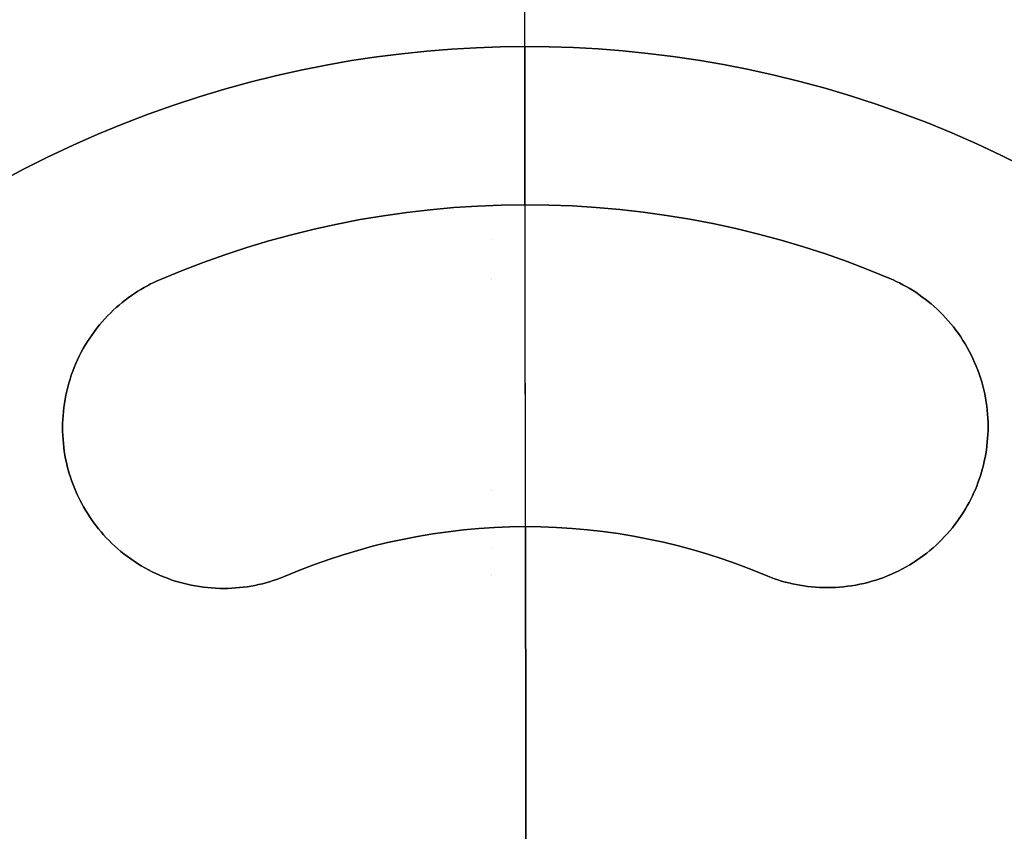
# Model space of a CAD drawing. Header units: millimetres. Extents: x -2852 to 102, y -106 to 97.
# Tile 253 of 256: x -22 to 24, y 11 to 48. Entities that reach past the tile are written whole.
import ezdxf

# ---------------------------------------------------------------- set-up
doc = ezdxf.new("R2010")
doc.units = ezdxf.units.MM
doc.header["$MEASUREMENT"] = 0
doc.layers.add('IGES level 0', color=252, linetype='Continuous')
doc.layers.add('Predefinito', color=5, linetype='Continuous')

msp = doc.modelspace()

# ---------------------------------------------------------------- linework, layer by layer
at = {"color": 255, "linetype": 'Continuous', "lineweight": 15}
for points in [[(24.512, 41.671), (23.383, 42.234), (22.246, 42.767), (21.101, 43.269), (19.949, 43.74), (18.792, 44.18), (17.631, 44.588), (16.466, 44.967), (15.3, 45.314), (14.133, 45.631), (12.967, 45.918), (11.801, 46.175), (10.639, 46.403), (9.48, 46.602), (8.325, 46.772), (7.176, 46.914), (6.032, 47.029), (4.897, 47.117), (3.769, 47.179), (2.649, 47.214), (1.539, 47.225), (0.43, 47.211), (-0.689, 47.172), (-1.817, 47.108), (-2.953, 47.017), (-4.096, 46.899), (-5.245, 46.753), (-6.399, 46.58), (-7.558, 46.378), (-8.72, 46.147), (-9.884, 45.887), (-11.05, 45.597), (-12.216, 45.276), (-13.381, 44.926), (-14.544, 44.544), (-15.705, 44.132), (-16.86, 43.689), (-18.011, 43.216), (-19.155, 42.711), (-20.291, 42.175), (-21.418, 41.608), (-22.534, 41.011)], [(18.258, 36.6), (17.289, 36.995), (16.306, 37.369), (15.31, 37.72), (14.302, 38.047), (13.281, 38.351), (12.25, 38.629), (11.209, 38.883), (10.159, 39.111), (9.101, 39.313), (8.036, 39.489), (6.964, 39.638), (5.887, 39.761), (4.806, 39.855), (3.722, 39.923), (2.636, 39.963), (1.549, 39.975), (0.462, 39.96), (-0.624, 39.917), (-1.707, 39.847), (-2.788, 39.749), (-3.864, 39.624), (-4.935, 39.472), (-6, 39.293), (-7.058, 39.088), (-8.107, 38.857), (-9.148, 38.6), (-10.178, 38.319), (-11.197, 38.012), (-12.205, 37.682), (-13.2, 37.329), (-14.182, 36.952), (-15.15, 36.554)], [(-15.15, 36.554), (-15.3, 36.488), (-15.449, 36.418), (-15.599, 36.345), (-15.748, 36.267), (-15.896, 36.185), (-16.044, 36.099), (-16.19, 36.009), (-16.336, 35.915), (-16.48, 35.816), (-16.624, 35.714), (-16.765, 35.607), (-16.905, 35.497), (-17.043, 35.382), (-17.179, 35.263), (-17.313, 35.14), (-17.444, 35.013), (-17.573, 34.883), (-17.699, 34.748), (-17.823, 34.61), (-17.943, 34.468), (-18.06, 34.323), (-18.174, 34.174), (-18.284, 34.022), (-18.391, 33.866), (-18.494, 33.708), (-18.593, 33.546), (-18.689, 33.382), (-18.78, 33.214), (-18.866, 33.045), (-18.949, 32.873), (-19.027, 32.699), (-19.101, 32.523), (-19.17, 32.345), (-19.234, 32.165), (-19.293, 31.984), (-19.348, 31.801), (-19.398, 31.618), (-19.444, 31.433), (-19.484, 31.248), (-19.52, 31.062), (-19.55, 30.876), (-19.576, 30.69), (-19.597, 30.504), (-19.613, 30.317), (-19.625, 30.132), (-19.632, 29.947), (-19.634, 29.762), (-19.631, 29.579), (-19.624, 29.396), (-19.613, 29.215), (-19.597, 29.035), (-19.577, 28.857), (-19.553, 28.68), (-19.525, 28.505), (-19.492, 28.332), (-19.456, 28.161), (-19.417, 27.992), (-19.373, 27.826), (-19.326, 27.661), (-19.276, 27.5), (-19.222, 27.34), (-19.166, 27.184), (-19.106, 27.03), (-19.044, 26.878), (-18.978, 26.728), (-18.908, 26.579), (-18.834, 26.429), (-18.756, 26.28), (-18.674, 26.132), (-18.589, 25.984), (-18.498, 25.838), (-18.404, 25.692), (-18.306, 25.548), (-18.203, 25.404), (-18.097, 25.263), (-17.986, 25.123), (-17.871, 24.985), (-17.753, 24.849), (-17.63, 24.715), (-17.503, 24.584), (-17.372, 24.455), (-17.238, 24.329), (-17.1, 24.205), (-16.958, 24.085), (-16.812, 23.968), (-16.663, 23.854), (-16.511, 23.744), (-16.356, 23.637), (-16.197, 23.534), (-16.035, 23.435), (-15.871, 23.339), (-15.704, 23.248), (-15.534, 23.162), (-15.362, 23.079), (-15.188, 23.001), (-15.012, 22.927), (-14.834, 22.858), (-14.654, 22.794), (-14.473, 22.735), (-14.291, 22.68), (-14.107, 22.63), (-13.923, 22.584), (-13.738, 22.544), (-13.552, 22.508), (-13.366, 22.478), (-13.179, 22.452), (-12.993, 22.431), (-12.807, 22.415), (-12.621, 22.403), (-12.436, 22.396), (-12.252, 22.394), (-12.068, 22.397), (-11.886, 22.404), (-11.705, 22.415), (-11.525, 22.431), (-11.346, 22.451), (-11.17, 22.475), (-10.995, 22.503), (-10.822, 22.536), (-10.651, 22.572), (-10.482, 22.611), (-10.315, 22.655), (-10.151, 22.702), (-9.989, 22.752), (-9.83, 22.806), (-9.673, 22.862), (-9.519, 22.922), (-9.368, 22.984)], [(12.513, 23.014), (12.665, 22.952), (12.819, 22.893), (12.976, 22.837), (13.135, 22.784), (13.297, 22.734), (13.461, 22.687), (13.628, 22.644), (13.797, 22.605), (13.968, 22.569), (14.141, 22.538), (14.316, 22.51), (14.493, 22.486), (14.671, 22.467), (14.851, 22.451), (15.033, 22.44), (15.215, 22.434), (15.399, 22.432), (15.583, 22.435), (15.768, 22.442), (15.954, 22.454), (16.14, 22.471), (16.326, 22.492), (16.512, 22.519), (16.698, 22.55), (16.884, 22.586), (17.069, 22.627), (17.253, 22.672), (17.437, 22.723), (17.619, 22.778), (17.8, 22.839), (17.98, 22.903), (18.157, 22.973), (18.333, 23.047), (18.507, 23.125), (18.679, 23.208), (18.848, 23.296), (19.015, 23.387), (19.179, 23.483), (19.341, 23.582), (19.499, 23.686), (19.654, 23.793), (19.806, 23.904), (19.955, 24.018), (20.1, 24.136), (20.242, 24.256), (20.379, 24.38), (20.514, 24.507), (20.644, 24.636), (20.77, 24.768), (20.893, 24.902), (21.011, 25.038), (21.126, 25.176), (21.236, 25.317), (21.342, 25.458), (21.444, 25.602), (21.542, 25.747), (21.636, 25.893), (21.725, 26.039), (21.811, 26.187), (21.893, 26.336), (21.97, 26.485), (22.043, 26.635), (22.113, 26.785), (22.178, 26.935), (22.24, 27.086), (22.299, 27.24), (22.356, 27.397), (22.409, 27.557), (22.459, 27.719), (22.505, 27.883), (22.548, 28.05), (22.587, 28.219), (22.623, 28.39), (22.655, 28.563), (22.683, 28.738), (22.706, 28.915), (22.726, 29.093), (22.741, 29.273), (22.752, 29.454), (22.758, 29.637), (22.76, 29.82), (22.758, 30.005), (22.75, 30.19), (22.738, 30.375), (22.722, 30.561), (22.7, 30.748), (22.674, 30.934), (22.643, 31.12), (22.607, 31.306), (22.566, 31.491), (22.52, 31.675), (22.469, 31.858), (22.414, 32.041), (22.354, 32.222), (22.289, 32.401), (22.22, 32.579), (22.146, 32.755), (22.067, 32.929), (21.984, 33.101), (21.897, 33.27), (21.805, 33.437), (21.71, 33.601), (21.61, 33.762), (21.507, 33.921), (21.399, 34.076), (21.289, 34.228), (21.174, 34.376), (21.057, 34.522), (20.936, 34.663), (20.812, 34.801), (20.686, 34.935), (20.556, 35.065), (20.425, 35.192), (20.291, 35.314), (20.154, 35.433), (20.016, 35.547), (19.876, 35.657), (19.734, 35.764), (19.591, 35.866), (19.446, 35.964), (19.3, 36.057), (19.153, 36.147), (19.005, 36.233), (18.857, 36.314), (18.707, 36.391), (18.558, 36.465), (18.408, 36.534), (18.258, 36.6)], [(12.513, 23.014), (11.879, 23.274), (11.235, 23.518), (10.582, 23.748), (9.922, 23.962), (9.254, 24.161), (8.578, 24.344), (7.896, 24.51), (7.209, 24.659), (6.516, 24.792), (5.818, 24.907), (5.116, 25.005), (4.411, 25.085), (3.703, 25.147), (2.993, 25.191), (2.282, 25.217), (1.57, 25.225), (0.858, 25.215), (0.146, 25.187), (-0.563, 25.141), (-1.271, 25.077), (-1.976, 24.995), (-2.678, 24.895), (-3.375, 24.778), (-4.068, 24.644), (-4.755, 24.493), (-5.437, 24.325), (-6.112, 24.14), (-6.779, 23.94), (-7.439, 23.723), (-8.091, 23.492), (-8.734, 23.245), (-9.368, 22.984)]]:
    msp.add_lwpolyline(points, dxfattribs=at)
at = {"layer": 'IGES level 0'}
for points in [[(1.742, -100.775), (1.474, 95.225)], [(1.601, 2.225), (1.474, 95.225)], [(1.601, 2.225), (1.474, 95.225)]]:
    msp.add_lwpolyline(points, dxfattribs=at)
at = {"layer": 'Predefinito'}
for points in [[(-22.534, 41.011), (-21.418, 41.608), (-20.291, 42.175), (-19.155, 42.711), (-18.011, 43.216), (-16.86, 43.689), (-15.705, 44.132), (-14.544, 44.544), (-13.381, 44.926), (-12.216, 45.276), (-11.05, 45.597), (-9.884, 45.887), (-8.72, 46.147), (-7.558, 46.378), (-6.399, 46.58), (-5.245, 46.753), (-4.096, 46.899), (-2.953, 47.017), (-1.817, 47.108), (-0.689, 47.172), (0.43, 47.211), (1.539, 47.225), (2.649, 47.214), (3.769, 47.179), (4.897, 47.117), (6.032, 47.029), (7.176, 46.914), (8.325, 46.772), (9.48, 46.602), (10.639, 46.403), (11.801, 46.175), (12.967, 45.918), (14.133, 45.631), (15.3, 45.314), (16.466, 44.967), (17.631, 44.588), (18.792, 44.18), (19.949, 43.74), (21.101, 43.269), (22.246, 42.767), (23.383, 42.234), (24.512, 41.671)], [(24.512, 41.671), (23.383, 42.234), (22.246, 42.767), (21.101, 43.269), (19.949, 43.74), (18.792, 44.18), (17.631, 44.588), (16.466, 44.967), (15.3, 45.314), (14.133, 45.631), (12.967, 45.918), (11.801, 46.175), (10.639, 46.403), (9.48, 46.602), (8.325, 46.772), (7.176, 46.914), (6.032, 47.029), (4.897, 47.117), (3.769, 47.179), (2.649, 47.214), (1.539, 47.225), (0.43, 47.211), (-0.689, 47.172), (-1.817, 47.108), (-2.953, 47.017), (-4.096, 46.899), (-5.245, 46.753), (-6.399, 46.58), (-7.558, 46.378), (-8.72, 46.147), (-9.884, 45.887), (-11.05, 45.597), (-12.216, 45.276), (-13.381, 44.926), (-14.544, 44.544), (-15.705, 44.132), (-16.86, 43.689), (-18.011, 43.216), (-19.155, 42.711), (-20.291, 42.175), (-21.418, 41.608), (-22.534, 41.011)], [(-22.534, 41.011), (-21.418, 41.608), (-20.291, 42.175), (-19.155, 42.711), (-18.011, 43.216), (-16.86, 43.689), (-15.705, 44.132), (-14.544, 44.544), (-13.381, 44.926), (-12.216, 45.276), (-11.05, 45.597), (-9.884, 45.887), (-8.72, 46.147), (-7.558, 46.378), (-6.399, 46.58), (-5.245, 46.753), (-4.096, 46.899), (-2.953, 47.017), (-1.817, 47.108), (-0.689, 47.172), (0.43, 47.211), (1.539, 47.225), (2.649, 47.214), (3.769, 47.179), (4.897, 47.117), (6.032, 47.029), (7.176, 46.914), (8.325, 46.772), (9.48, 46.602), (10.639, 46.403), (11.801, 46.175), (12.967, 45.918), (14.133, 45.631), (15.3, 45.314), (16.466, 44.967), (17.631, 44.588), (18.792, 44.18), (19.949, 43.74), (21.101, 43.269), (22.246, 42.767), (23.383, 42.234), (24.512, 41.671)], [(24.512, 41.671), (23.383, 42.234), (22.246, 42.767), (21.101, 43.269), (19.949, 43.74), (18.792, 44.18), (17.631, 44.588), (16.466, 44.967), (15.3, 45.314), (14.133, 45.631), (12.967, 45.918), (11.801, 46.175), (10.639, 46.403), (9.48, 46.602), (8.325, 46.772), (7.176, 46.914), (6.032, 47.029), (4.897, 47.117), (3.769, 47.179), (2.649, 47.214), (1.539, 47.225), (0.43, 47.211), (-0.689, 47.172), (-1.817, 47.108), (-2.953, 47.017), (-4.096, 46.899), (-5.245, 46.753), (-6.399, 46.58), (-7.558, 46.378), (-8.72, 46.147), (-9.884, 45.887), (-11.05, 45.597), (-12.216, 45.276), (-13.381, 44.926), (-14.544, 44.544), (-15.705, 44.132), (-16.86, 43.689), (-18.011, 43.216), (-19.155, 42.711), (-20.291, 42.175), (-21.418, 41.608), (-22.534, 41.011)], [(24.512, 41.671), (23.383, 42.234), (22.246, 42.767), (21.101, 43.269), (19.949, 43.74), (18.792, 44.18), (17.631, 44.588), (16.466, 44.967), (15.3, 45.314), (14.133, 45.631), (12.967, 45.918), (11.801, 46.175), (10.639, 46.403), (9.48, 46.602), (8.325, 46.772), (7.176, 46.914), (6.032, 47.029), (4.897, 47.117), (3.769, 47.179), (2.649, 47.214), (1.539, 47.225), (0.43, 47.211), (-0.689, 47.172), (-1.817, 47.108), (-2.953, 47.017), (-4.096, 46.899), (-5.245, 46.753), (-6.399, 46.58), (-7.558, 46.378), (-8.72, 46.147), (-9.884, 45.887), (-11.05, 45.597), (-12.216, 45.276), (-13.381, 44.926), (-14.544, 44.544), (-15.705, 44.132), (-16.86, 43.689), (-18.011, 43.216), (-19.155, 42.711), (-20.291, 42.175), (-21.418, 41.608), (-22.534, 41.011)], [(1.539, 47.225), (1.549, 39.975)], [(1.549, 39.975), (1.539, 47.225)], [(-9.368, 22.984), (-8.734, 23.245), (-8.091, 23.492), (-7.439, 23.723), (-6.779, 23.94), (-6.112, 24.14), (-5.437, 24.325), (-4.755, 24.493), (-4.068, 24.644), (-3.375, 24.778), (-2.678, 24.895), (-1.976, 24.995), (-1.271, 25.077), (-0.563, 25.141), (0.146, 25.187), (0.858, 25.215), (1.57, 25.225), (2.282, 25.217), (2.993, 25.191), (3.703, 25.147), (4.411, 25.085), (5.116, 25.005), (5.818, 24.907), (6.516, 24.792), (7.209, 24.659), (7.896, 24.51), (8.578, 24.344), (9.254, 24.161), (9.922, 23.962), (10.582, 23.748), (11.235, 23.518), (11.879, 23.274), (12.665, 22.952), (12.819, 22.893), (12.976, 22.837), (13.135, 22.784), (13.297, 22.734), (13.461, 22.687), (13.628, 22.644), (13.797, 22.605), (13.968, 22.569), (14.141, 22.538), (14.316, 22.51), (14.493, 22.486), (14.671, 22.467), (14.851, 22.451), (15.033, 22.44), (15.215, 22.434), (15.399, 22.432), (15.583, 22.435), (15.768, 22.442), (15.954, 22.454), (16.14, 22.471), (16.326, 22.492), (16.512, 22.519), (16.698, 22.55), (16.884, 22.586), (17.069, 22.627), (17.253, 22.672), (17.437, 22.723), (17.619, 22.778), (17.8, 22.839), (17.98, 22.903), (18.157, 22.973), (18.333, 23.047), (18.507, 23.125), (18.679, 23.208), (18.848, 23.296), (19.015, 23.387), (19.179, 23.483), (19.341, 23.582), (19.499, 23.686), (19.654, 23.793), (19.806, 23.904), (19.955, 24.018), (20.1, 24.136), (20.242, 24.256), (20.379, 24.38), (20.514, 24.507), (20.644, 24.636), (20.77, 24.768), (20.893, 24.902), (21.011, 25.038), (21.126, 25.176), (21.236, 25.317), (21.342, 25.458), (21.444, 25.602), (21.542, 25.747), (21.636, 25.893), (21.725, 26.039), (21.811, 26.187), (21.893, 26.336), (21.97, 26.485), (22.043, 26.635), (22.113, 26.785), (22.178, 26.935), (22.24, 27.086), (22.299, 27.24), (22.356, 27.397), (22.409, 27.557), (22.459, 27.719), (22.505, 27.883), (22.548, 28.05), (22.587, 28.219), (22.623, 28.39), (22.655, 28.563), (22.683, 28.738), (22.706, 28.915), (22.726, 29.093), (22.741, 29.273), (22.752, 29.454), (22.758, 29.637), (22.76, 29.82), (22.758, 30.005), (22.75, 30.19), (22.738, 30.375), (22.722, 30.561), (22.7, 30.748), (22.674, 30.934), (22.643, 31.12), (22.607, 31.306), (22.566, 31.491), (22.52, 31.675), (22.469, 31.858), (22.414, 32.041), (22.354, 32.222), (22.289, 32.401), (22.22, 32.579), (22.146, 32.755), (22.067, 32.929), (21.984, 33.101), (21.897, 33.27), (21.805, 33.437), (21.71, 33.601), (21.61, 33.762), (21.507, 33.921), (21.399, 34.076), (21.289, 34.228), (21.174, 34.376), (21.057, 34.522), (20.936, 34.663), (20.812, 34.801), (20.686, 34.935), (20.556, 35.065), (20.425, 35.192), (20.291, 35.314), (20.154, 35.433), (20.016, 35.547), (19.876, 35.657), (19.734, 35.764), (19.591, 35.866), (19.446, 35.964), (19.3, 36.057), (19.153, 36.147), (19.005, 36.233), (18.857, 36.314), (18.707, 36.391), (18.558, 36.465), (18.408, 36.534), (18.258, 36.6), (17.289, 36.995), (16.306, 37.369), (15.31, 37.72), (14.302, 38.047), (13.281, 38.351), (12.25, 38.629), (11.209, 38.883), (10.159, 39.111), (9.101, 39.313), (8.036, 39.489), (6.964, 39.638), (5.887, 39.761), (4.806, 39.855), (3.722, 39.923), (2.636, 39.963), (1.549, 39.975), (0.462, 39.96), (-0.624, 39.917), (-1.707, 39.847), (-2.788, 39.749), (-3.864, 39.624), (-4.935, 39.472), (-6, 39.293), (-7.058, 39.088), (-8.107, 38.857), (-9.148, 38.6), (-10.178, 38.319), (-11.197, 38.012), (-12.205, 37.682), (-13.2, 37.329), (-14.182, 36.952), (-15.15, 36.554), (-15.3, 36.488), (-15.449, 36.418), (-15.599, 36.345), (-15.748, 36.267), (-15.896, 36.185), (-16.044, 36.099), (-16.19, 36.009), (-16.336, 35.915), (-16.48, 35.816), (-16.624, 35.714), (-16.765, 35.607), (-16.905, 35.497), (-17.043, 35.382), (-17.179, 35.263), (-17.313, 35.14), (-17.444, 35.013), (-17.573, 34.883), (-17.699, 34.748), (-17.823, 34.61), (-17.943, 34.468), (-18.06, 34.323), (-18.174, 34.174), (-18.284, 34.022), (-18.391, 33.866), (-18.494, 33.708), (-18.593, 33.546), (-18.689, 33.382), (-18.78, 33.214), (-18.866, 33.045), (-18.949, 32.873), (-19.027, 32.699), (-19.101, 32.523), (-19.17, 32.345), (-19.234, 32.165), (-19.293, 31.984), (-19.348, 31.801), (-19.398, 31.618), (-19.444, 31.433), (-19.484, 31.248), (-19.52, 31.062), (-19.55, 30.876), (-19.576, 30.69), (-19.597, 30.504), (-19.613, 30.317), (-19.625, 30.132), (-19.632, 29.947), (-19.634, 29.762), (-19.631, 29.579), (-19.624, 29.396), (-19.613, 29.215), (-19.597, 29.035), (-19.577, 28.857), (-19.553, 28.68), (-19.525, 28.505), (-19.492, 28.332), (-19.456, 28.161), (-19.417, 27.992), (-19.373, 27.826), (-19.326, 27.661), (-19.276, 27.5), (-19.222, 27.34), (-19.166, 27.184), (-19.106, 27.03), (-19.044, 26.878), (-18.978, 26.728), (-18.908, 26.579), (-18.834, 26.429), (-18.756, 26.28), (-18.674, 26.132), (-18.589, 25.984), (-18.498, 25.838), (-18.404, 25.692), (-18.306, 25.548), (-18.203, 25.404), (-18.097, 25.263), (-17.986, 25.123), (-17.871, 24.985), (-17.753, 24.849), (-17.63, 24.715), (-17.503, 24.584), (-17.372, 24.455), (-17.238, 24.329), (-17.1, 24.205), (-16.958, 24.085), (-16.812, 23.968), (-16.663, 23.854), (-16.511, 23.744), (-16.356, 23.637), (-16.197, 23.534), (-16.035, 23.435), (-15.871, 23.339), (-15.704, 23.248), (-15.534, 23.162), (-15.362, 23.079), (-15.188, 23.001), (-15.012, 22.927), (-14.834, 22.858), (-14.654, 22.794), (-14.473, 22.735), (-14.291, 22.68), (-14.107, 22.63), (-13.923, 22.584), (-13.738, 22.544), (-13.552, 22.508), (-13.366, 22.478), (-13.179, 22.452), (-12.993, 22.431), (-12.807, 22.415), (-12.621, 22.403), (-12.436, 22.396), (-12.252, 22.394), (-12.068, 22.397), (-11.886, 22.404), (-11.705, 22.415), (-11.525, 22.431), (-11.346, 22.451), (-11.17, 22.475), (-10.995, 22.503), (-10.822, 22.536), (-10.651, 22.572), (-10.482, 22.611), (-10.315, 22.655), (-10.151, 22.702), (-9.989, 22.752), (-9.83, 22.806), (-9.673, 22.862), (-9.519, 22.922), (-9.368, 22.984)], [(18.258, 36.6), (18.408, 36.534), (18.558, 36.465), (18.707, 36.391), (18.857, 36.314), (19.005, 36.233), (19.153, 36.147), (19.3, 36.057), (19.446, 35.964), (19.591, 35.866), (19.734, 35.764), (19.876, 35.657), (20.016, 35.547), (20.154, 35.433), (20.291, 35.314), (20.425, 35.192), (20.556, 35.065), (20.686, 34.935), (20.812, 34.801), (20.936, 34.663), (21.057, 34.522), (21.174, 34.376), (21.289, 34.228), (21.399, 34.076), (21.507, 33.921), (21.61, 33.762), (21.71, 33.601), (21.805, 33.437), (21.897, 33.27), (21.984, 33.101), (22.067, 32.929), (22.146, 32.755), (22.22, 32.579), (22.289, 32.401), (22.354, 32.222), (22.414, 32.041), (22.469, 31.858), (22.52, 31.675), (22.566, 31.491), (22.607, 31.306), (22.643, 31.12), (22.674, 30.934), (22.7, 30.748), (22.722, 30.561), (22.738, 30.375), (22.75, 30.19), (22.758, 30.005), (22.76, 29.82), (22.758, 29.637), (22.752, 29.454), (22.741, 29.273), (22.726, 29.093), (22.706, 28.915), (22.683, 28.738), (22.655, 28.563), (22.623, 28.39), (22.587, 28.219), (22.548, 28.05), (22.505, 27.883), (22.459, 27.719), (22.409, 27.557), (22.356, 27.397), (22.299, 27.24), (22.24, 27.086), (22.178, 26.935), (22.113, 26.785), (22.043, 26.635), (21.97, 26.485), (21.893, 26.336), (21.811, 26.187), (21.725, 26.039), (21.636, 25.893), (21.542, 25.747), (21.444, 25.602), (21.342, 25.458), (21.236, 25.317), (21.126, 25.176), (21.011, 25.038), (20.893, 24.902), (20.77, 24.768), (20.644, 24.636), (20.514, 24.507), (20.379, 24.38), (20.242, 24.256), (20.1, 24.136), (19.955, 24.018), (19.806, 23.904), (19.654, 23.793), (19.499, 23.686), (19.341, 23.582), (19.179, 23.483), (19.015, 23.387), (18.848, 23.296), (18.679, 23.208), (18.507, 23.125), (18.333, 23.047), (18.157, 22.973), (17.98, 22.903), (17.8, 22.839), (17.619, 22.778), (17.437, 22.723), (17.253, 22.672), (17.069, 22.627), (16.884, 22.586), (16.698, 22.55), (16.512, 22.519), (16.326, 22.492), (16.14, 22.471), (15.954, 22.454), (15.768, 22.442), (15.583, 22.435), (15.399, 22.432), (15.215, 22.434), (15.033, 22.44), (14.851, 22.451), (14.671, 22.467), (14.493, 22.486), (14.316, 22.51), (14.141, 22.538), (13.968, 22.569), (13.797, 22.605), (13.628, 22.644), (13.461, 22.687), (13.297, 22.734), (13.135, 22.784), (12.976, 22.837), (12.819, 22.893), (12.665, 22.952), (11.879, 23.274), (11.235, 23.518), (10.582, 23.748), (9.922, 23.962), (9.254, 24.161), (8.578, 24.344), (7.896, 24.51), (7.209, 24.659), (6.516, 24.792), (5.818, 24.907), (5.116, 25.005), (4.411, 25.085), (3.703, 25.147), (2.993, 25.191), (2.282, 25.217), (1.57, 25.225), (0.858, 25.215), (0.146, 25.187), (-0.563, 25.141), (-1.271, 25.077), (-1.976, 24.995), (-2.678, 24.895), (-3.375, 24.778), (-4.068, 24.644), (-4.755, 24.493), (-5.437, 24.325), (-6.112, 24.14), (-6.779, 23.94), (-7.439, 23.723), (-8.091, 23.492), (-8.734, 23.245), (-9.519, 22.922), (-9.673, 22.862), (-9.83, 22.806), (-9.989, 22.752), (-10.151, 22.702), (-10.315, 22.655), (-10.482, 22.611), (-10.651, 22.572), (-10.822, 22.536), (-10.995, 22.503), (-11.17, 22.475), (-11.346, 22.451), (-11.525, 22.431), (-11.705, 22.415), (-11.886, 22.404), (-12.068, 22.397), (-12.252, 22.394), (-12.436, 22.396), (-12.621, 22.403), (-12.807, 22.415), (-12.993, 22.431), (-13.179, 22.452), (-13.366, 22.478), (-13.552, 22.508), (-13.738, 22.544), (-13.923, 22.584), (-14.107, 22.63), (-14.291, 22.68), (-14.473, 22.735), (-14.654, 22.794), (-14.834, 22.858), (-15.012, 22.927), (-15.188, 23.001), (-15.362, 23.079), (-15.534, 23.162), (-15.704, 23.248), (-15.871, 23.339), (-16.035, 23.435), (-16.197, 23.534), (-16.356, 23.637), (-16.511, 23.744), (-16.663, 23.854), (-16.812, 23.968), (-16.958, 24.085), (-17.1, 24.205), (-17.238, 24.329), (-17.372, 24.455), (-17.503, 24.584), (-17.63, 24.715), (-17.753, 24.849), (-17.871, 24.985), (-17.986, 25.123), (-18.097, 25.263), (-18.203, 25.404), (-18.306, 25.548), (-18.404, 25.692), (-18.498, 25.838), (-18.589, 25.984), (-18.674, 26.132), (-18.756, 26.28), (-18.834, 26.429), (-18.908, 26.579), (-18.978, 26.728), (-19.044, 26.878), (-19.106, 27.03), (-19.166, 27.184), (-19.222, 27.34), (-19.276, 27.5), (-19.326, 27.661), (-19.373, 27.826), (-19.417, 27.992), (-19.456, 28.161), (-19.492, 28.332), (-19.525, 28.505), (-19.553, 28.68), (-19.577, 28.857), (-19.597, 29.035), (-19.613, 29.215), (-19.624, 29.396), (-19.631, 29.579), (-19.634, 29.762), (-19.632, 29.947), (-19.625, 30.132), (-19.613, 30.317), (-19.597, 30.504), (-19.576, 30.69), (-19.55, 30.876), (-19.52, 31.062), (-19.484, 31.248), (-19.444, 31.433), (-19.398, 31.618), (-19.348, 31.801), (-19.293, 31.984), (-19.234, 32.165), (-19.17, 32.345), (-19.101, 32.523), (-19.027, 32.699), (-18.949, 32.873), (-18.866, 33.045), (-18.78, 33.214), (-18.689, 33.382), (-18.593, 33.546), (-18.494, 33.708), (-18.391, 33.866), (-18.284, 34.022), (-18.174, 34.174), (-18.06, 34.323), (-17.943, 34.468), (-17.823, 34.61), (-17.699, 34.748), (-17.573, 34.883), (-17.444, 35.013), (-17.313, 35.14), (-17.179, 35.263), (-17.043, 35.382), (-16.905, 35.497), (-16.765, 35.607), (-16.624, 35.714), (-16.48, 35.816), (-16.336, 35.915), (-16.19, 36.009), (-16.044, 36.099), (-15.896, 36.185), (-15.748, 36.267), (-15.599, 36.345), (-15.449, 36.418), (-15.3, 36.488), (-15.15, 36.554), (-14.182, 36.952), (-13.2, 37.329), (-12.205, 37.682), (-11.197, 38.012), (-10.178, 38.319), (-9.148, 38.6), (-8.107, 38.857), (-7.058, 39.088), (-6, 39.293), (-4.935, 39.472), (-3.864, 39.624), (-2.788, 39.749), (-1.707, 39.847), (-0.624, 39.917), (0.462, 39.96), (1.549, 39.975), (2.636, 39.963), (3.722, 39.923), (4.806, 39.855), (5.887, 39.761), (6.964, 39.638), (8.036, 39.489), (9.101, 39.313), (10.159, 39.111), (11.209, 38.883), (12.25, 38.629), (13.281, 38.351), (14.302, 38.047), (15.31, 37.72), (16.306, 37.369), (17.289, 36.995), (18.258, 36.6)], [(18.258, 36.6), (17.289, 36.995), (16.306, 37.369), (15.31, 37.72), (14.302, 38.047), (13.281, 38.351), (12.25, 38.629), (11.209, 38.883), (10.159, 39.111), (9.101, 39.313), (8.036, 39.489), (6.964, 39.638), (5.887, 39.761), (4.806, 39.855), (3.722, 39.923), (2.636, 39.963), (1.549, 39.975), (0.462, 39.96), (-0.624, 39.917), (-1.707, 39.847), (-2.788, 39.749), (-3.864, 39.624), (-4.935, 39.472), (-6, 39.293), (-7.058, 39.088), (-8.107, 38.857), (-9.148, 38.6), (-10.178, 38.319), (-11.197, 38.012), (-12.205, 37.682), (-13.2, 37.329), (-14.182, 36.952), (-15.15, 36.554)], [(-15.15, 36.554), (-14.182, 36.952), (-13.2, 37.329), (-12.205, 37.682), (-11.197, 38.012), (-10.178, 38.319), (-9.148, 38.6), (-8.107, 38.857), (-7.058, 39.088), (-6, 39.293), (-4.935, 39.472), (-3.864, 39.624), (-2.788, 39.749), (-1.707, 39.847), (-0.624, 39.917), (0.462, 39.96), (1.549, 39.975), (2.636, 39.963), (3.722, 39.923), (4.806, 39.855), (5.887, 39.761), (6.964, 39.638), (8.036, 39.489), (9.101, 39.313), (10.159, 39.111), (11.209, 38.883), (12.25, 38.629), (13.281, 38.351), (14.302, 38.047), (15.31, 37.72), (16.306, 37.369), (17.289, 36.995), (18.258, 36.6)], [(18.258, 36.6), (17.289, 36.995), (16.306, 37.369), (15.31, 37.72), (14.302, 38.047), (13.281, 38.351), (12.25, 38.629), (11.209, 38.883), (10.159, 39.111), (9.101, 39.313), (8.036, 39.489), (6.964, 39.638), (5.887, 39.761), (4.806, 39.855), (3.722, 39.923), (2.636, 39.963), (1.549, 39.975), (0.462, 39.96), (-0.624, 39.917), (-1.707, 39.847), (-2.788, 39.749), (-3.864, 39.624), (-4.935, 39.472), (-6, 39.293), (-7.058, 39.088), (-8.107, 38.857), (-9.148, 38.6), (-10.178, 38.319), (-11.197, 38.012), (-12.205, 37.682), (-13.2, 37.329), (-14.182, 36.952), (-15.15, 36.554)], [(-15.15, 36.554), (-15.3, 36.488), (-15.449, 36.418), (-15.599, 36.345), (-15.748, 36.267), (-15.896, 36.185), (-16.044, 36.099), (-16.19, 36.009), (-16.336, 35.915), (-16.48, 35.816), (-16.624, 35.714), (-16.765, 35.607), (-16.905, 35.497), (-17.043, 35.382), (-17.179, 35.263), (-17.313, 35.14), (-17.444, 35.013), (-17.573, 34.883), (-17.699, 34.748), (-17.823, 34.61), (-17.943, 34.468), (-18.06, 34.323), (-18.174, 34.174), (-18.284, 34.022), (-18.391, 33.866), (-18.494, 33.708), (-18.593, 33.546), (-18.689, 33.382), (-18.78, 33.214), (-18.866, 33.045), (-18.949, 32.873), (-19.027, 32.699), (-19.101, 32.523), (-19.17, 32.345), (-19.234, 32.165), (-19.293, 31.984), (-19.348, 31.801), (-19.398, 31.618), (-19.444, 31.433), (-19.484, 31.248), (-19.52, 31.062), (-19.55, 30.876), (-19.576, 30.69), (-19.597, 30.504), (-19.613, 30.317), (-19.625, 30.132), (-19.632, 29.947), (-19.634, 29.762), (-19.631, 29.579), (-19.624, 29.396), (-19.613, 29.215), (-19.597, 29.035), (-19.577, 28.857), (-19.553, 28.68), (-19.525, 28.505), (-19.492, 28.332), (-19.456, 28.161), (-19.417, 27.992), (-19.373, 27.826), (-19.326, 27.661), (-19.276, 27.5), (-19.222, 27.34), (-19.166, 27.184), (-19.106, 27.03), (-19.044, 26.878), (-18.978, 26.728), (-18.908, 26.579), (-18.834, 26.429), (-18.756, 26.28), (-18.674, 26.132), (-18.589, 25.984), (-18.498, 25.838), (-18.404, 25.692), (-18.306, 25.548), (-18.203, 25.404), (-18.097, 25.263), (-17.986, 25.123), (-17.871, 24.985), (-17.753, 24.849), (-17.63, 24.715), (-17.503, 24.584), (-17.372, 24.455), (-17.238, 24.329), (-17.1, 24.205), (-16.958, 24.085), (-16.812, 23.968), (-16.663, 23.854), (-16.511, 23.744), (-16.356, 23.637), (-16.197, 23.534), (-16.035, 23.435), (-15.871, 23.339), (-15.704, 23.248), (-15.534, 23.162), (-15.362, 23.079), (-15.188, 23.001), (-15.012, 22.927), (-14.834, 22.858), (-14.654, 22.794), (-14.473, 22.735), (-14.291, 22.68), (-14.107, 22.63), (-13.923, 22.584), (-13.738, 22.544), (-13.552, 22.508), (-13.366, 22.478), (-13.179, 22.452), (-12.993, 22.431), (-12.807, 22.415), (-12.621, 22.403), (-12.436, 22.396), (-12.252, 22.394), (-12.068, 22.397), (-11.886, 22.404), (-11.705, 22.415), (-11.525, 22.431), (-11.346, 22.451), (-11.17, 22.475), (-10.995, 22.503), (-10.822, 22.536), (-10.651, 22.572), (-10.482, 22.611), (-10.315, 22.655), (-10.151, 22.702), (-9.989, 22.752), (-9.83, 22.806), (-9.673, 22.862), (-9.519, 22.922), (-9.368, 22.984)], [(-9.368, 22.984), (-9.519, 22.922), (-9.673, 22.862), (-9.83, 22.806), (-9.989, 22.752), (-10.151, 22.702), (-10.315, 22.655), (-10.482, 22.611), (-10.651, 22.572), (-10.822, 22.536), (-10.995, 22.503), (-11.17, 22.475), (-11.346, 22.451), (-11.525, 22.431), (-11.705, 22.415), (-11.886, 22.404), (-12.068, 22.397), (-12.252, 22.394), (-12.436, 22.396), (-12.621, 22.403), (-12.807, 22.415), (-12.993, 22.431), (-13.179, 22.452), (-13.366, 22.478), (-13.552, 22.508), (-13.738, 22.544), (-13.923, 22.584), (-14.107, 22.63), (-14.291, 22.68), (-14.473, 22.735), (-14.654, 22.794), (-14.834, 22.858), (-15.012, 22.927), (-15.188, 23.001), (-15.362, 23.079), (-15.534, 23.162), (-15.704, 23.248), (-15.871, 23.339), (-16.035, 23.435), (-16.197, 23.534), (-16.356, 23.637), (-16.511, 23.744), (-16.663, 23.854), (-16.812, 23.968), (-16.958, 24.085), (-17.1, 24.205), (-17.238, 24.329), (-17.372, 24.455), (-17.503, 24.584), (-17.63, 24.715), (-17.753, 24.849), (-17.871, 24.985), (-17.986, 25.123), (-18.097, 25.263), (-18.203, 25.404), (-18.306, 25.548), (-18.404, 25.692), (-18.498, 25.838), (-18.589, 25.984), (-18.674, 26.132), (-18.756, 26.28), (-18.834, 26.429), (-18.908, 26.579), (-18.978, 26.728), (-19.044, 26.878), (-19.106, 27.03), (-19.166, 27.184), (-19.222, 27.34), (-19.276, 27.5), (-19.326, 27.661), (-19.373, 27.826), (-19.417, 27.992), (-19.456, 28.161), (-19.492, 28.332), (-19.525, 28.505), (-19.553, 28.68), (-19.577, 28.857), (-19.597, 29.035), (-19.613, 29.215), (-19.624, 29.396), (-19.631, 29.579), (-19.634, 29.762), (-19.632, 29.947), (-19.625, 30.132), (-19.613, 30.317), (-19.597, 30.504), (-19.576, 30.69), (-19.55, 30.876), (-19.52, 31.062), (-19.484, 31.248), (-19.444, 31.433), (-19.398, 31.618), (-19.348, 31.801), (-19.293, 31.984), (-19.234, 32.165), (-19.17, 32.345), (-19.101, 32.523), (-19.027, 32.699), (-18.949, 32.873), (-18.866, 33.045), (-18.78, 33.214), (-18.689, 33.382), (-18.593, 33.546), (-18.494, 33.708), (-18.391, 33.866), (-18.284, 34.022), (-18.174, 34.174), (-18.06, 34.323), (-17.943, 34.468), (-17.823, 34.61), (-17.699, 34.748), (-17.573, 34.883), (-17.444, 35.013), (-17.313, 35.14), (-17.179, 35.263), (-17.043, 35.382), (-16.905, 35.497), (-16.765, 35.607), (-16.624, 35.714), (-16.48, 35.816), (-16.336, 35.915), (-16.19, 36.009), (-16.044, 36.099), (-15.896, 36.185), (-15.748, 36.267), (-15.599, 36.345), (-15.449, 36.418), (-15.3, 36.488), (-15.15, 36.554)], [(-15.15, 36.554), (-15.3, 36.488), (-15.449, 36.418), (-15.599, 36.345), (-15.748, 36.267), (-15.896, 36.185), (-16.044, 36.099), (-16.19, 36.009), (-16.336, 35.915), (-16.48, 35.816), (-16.624, 35.714), (-16.765, 35.607), (-16.905, 35.497), (-17.043, 35.382), (-17.179, 35.263), (-17.313, 35.14), (-17.444, 35.013), (-17.573, 34.883), (-17.699, 34.748), (-17.823, 34.61), (-17.943, 34.468), (-18.06, 34.323), (-18.174, 34.174), (-18.284, 34.022), (-18.391, 33.866), (-18.494, 33.708), (-18.593, 33.546), (-18.689, 33.382), (-18.78, 33.214), (-18.866, 33.045), (-18.949, 32.873), (-19.027, 32.699), (-19.101, 32.523), (-19.17, 32.345), (-19.234, 32.165), (-19.293, 31.984), (-19.348, 31.801), (-19.398, 31.618), (-19.444, 31.433), (-19.484, 31.248), (-19.52, 31.062), (-19.55, 30.876), (-19.576, 30.69), (-19.597, 30.504), (-19.613, 30.317), (-19.625, 30.132), (-19.632, 29.947), (-19.634, 29.762), (-19.631, 29.579), (-19.624, 29.396), (-19.613, 29.215), (-19.597, 29.035), (-19.577, 28.857), (-19.553, 28.68), (-19.525, 28.505), (-19.492, 28.332), (-19.456, 28.161), (-19.417, 27.992), (-19.373, 27.826), (-19.326, 27.661), (-19.276, 27.5), (-19.222, 27.34), (-19.166, 27.184), (-19.106, 27.03), (-19.044, 26.878), (-18.978, 26.728), (-18.908, 26.579), (-18.834, 26.429), (-18.756, 26.28), (-18.674, 26.132), (-18.589, 25.984), (-18.498, 25.838), (-18.404, 25.692), (-18.306, 25.548), (-18.203, 25.404), (-18.097, 25.263), (-17.986, 25.123), (-17.871, 24.985), (-17.753, 24.849), (-17.63, 24.715), (-17.503, 24.584), (-17.372, 24.455), (-17.238, 24.329), (-17.1, 24.205), (-16.958, 24.085), (-16.812, 23.968), (-16.663, 23.854), (-16.511, 23.744), (-16.356, 23.637), (-16.197, 23.534), (-16.035, 23.435), (-15.871, 23.339), (-15.704, 23.248), (-15.534, 23.162), (-15.362, 23.079), (-15.188, 23.001), (-15.012, 22.927), (-14.834, 22.858), (-14.654, 22.794), (-14.473, 22.735), (-14.291, 22.68), (-14.107, 22.63), (-13.923, 22.584), (-13.738, 22.544), (-13.552, 22.508), (-13.366, 22.478), (-13.179, 22.452), (-12.993, 22.431), (-12.807, 22.415), (-12.621, 22.403), (-12.436, 22.396), (-12.252, 22.394), (-12.068, 22.397), (-11.886, 22.404), (-11.705, 22.415), (-11.525, 22.431), (-11.346, 22.451), (-11.17, 22.475), (-10.995, 22.503), (-10.822, 22.536), (-10.651, 22.572), (-10.482, 22.611), (-10.315, 22.655), (-10.151, 22.702), (-9.989, 22.752), (-9.83, 22.806), (-9.673, 22.862), (-9.519, 22.922), (-9.368, 22.984)], [(12.513, 23.014), (12.665, 22.952), (12.819, 22.893), (12.976, 22.837), (13.135, 22.784), (13.297, 22.734), (13.461, 22.687), (13.628, 22.644), (13.797, 22.605), (13.968, 22.569), (14.141, 22.538), (14.316, 22.51), (14.493, 22.486), (14.671, 22.467), (14.851, 22.451), (15.033, 22.44), (15.215, 22.434), (15.399, 22.432), (15.583, 22.435), (15.768, 22.442), (15.954, 22.454), (16.14, 22.471), (16.326, 22.492), (16.512, 22.519), (16.698, 22.55), (16.884, 22.586), (17.069, 22.627), (17.253, 22.672), (17.437, 22.723), (17.619, 22.778), (17.8, 22.839), (17.98, 22.903), (18.157, 22.973), (18.333, 23.047), (18.507, 23.125), (18.679, 23.208), (18.848, 23.296), (19.015, 23.387), (19.179, 23.483), (19.341, 23.582), (19.499, 23.686), (19.654, 23.793), (19.806, 23.904), (19.955, 24.018), (20.1, 24.136), (20.242, 24.256), (20.379, 24.38), (20.514, 24.507), (20.644, 24.636), (20.77, 24.768), (20.893, 24.902), (21.011, 25.038), (21.126, 25.176), (21.236, 25.317), (21.342, 25.458), (21.444, 25.602), (21.542, 25.747), (21.636, 25.893), (21.725, 26.039), (21.811, 26.187), (21.893, 26.336), (21.97, 26.485), (22.043, 26.635), (22.113, 26.785), (22.178, 26.935), (22.24, 27.086), (22.299, 27.24), (22.356, 27.397), (22.409, 27.557), (22.459, 27.719), (22.505, 27.883), (22.548, 28.05), (22.587, 28.219), (22.623, 28.39), (22.655, 28.563), (22.683, 28.738), (22.706, 28.915), (22.726, 29.093), (22.741, 29.273), (22.752, 29.454), (22.758, 29.637), (22.76, 29.82), (22.758, 30.005), (22.75, 30.19), (22.738, 30.375), (22.722, 30.561), (22.7, 30.748), (22.674, 30.934), (22.643, 31.12), (22.607, 31.306), (22.566, 31.491), (22.52, 31.675), (22.469, 31.858), (22.414, 32.041), (22.354, 32.222), (22.289, 32.401), (22.22, 32.579), (22.146, 32.755), (22.067, 32.929), (21.984, 33.101), (21.897, 33.27), (21.805, 33.437), (21.71, 33.601), (21.61, 33.762), (21.507, 33.921), (21.399, 34.076), (21.289, 34.228), (21.174, 34.376), (21.057, 34.522), (20.936, 34.663), (20.812, 34.801), (20.686, 34.935), (20.556, 35.065), (20.425, 35.192), (20.291, 35.314), (20.154, 35.433), (20.016, 35.547), (19.876, 35.657), (19.734, 35.764), (19.591, 35.866), (19.446, 35.964), (19.3, 36.057), (19.153, 36.147), (19.005, 36.233), (18.857, 36.314), (18.707, 36.391), (18.558, 36.465), (18.408, 36.534), (18.258, 36.6)], [(18.258, 36.6), (18.408, 36.534), (18.558, 36.465), (18.707, 36.391), (18.857, 36.314), (19.005, 36.233), (19.153, 36.147), (19.3, 36.057), (19.446, 35.964), (19.591, 35.866), (19.734, 35.764), (19.876, 35.657), (20.016, 35.547), (20.154, 35.433), (20.291, 35.314), (20.425, 35.192), (20.556, 35.065), (20.686, 34.935), (20.812, 34.801), (20.936, 34.663), (21.057, 34.522), (21.174, 34.376), (21.289, 34.228), (21.399, 34.076), (21.507, 33.921), (21.61, 33.762), (21.71, 33.601), (21.805, 33.437), (21.897, 33.27), (21.984, 33.101), (22.067, 32.929), (22.146, 32.755), (22.22, 32.579), (22.289, 32.401), (22.354, 32.222), (22.414, 32.041), (22.469, 31.858), (22.52, 31.675), (22.566, 31.491), (22.607, 31.306), (22.643, 31.12), (22.674, 30.934), (22.7, 30.748), (22.722, 30.561), (22.738, 30.375), (22.75, 30.19), (22.758, 30.005), (22.76, 29.82), (22.758, 29.637), (22.752, 29.454), (22.741, 29.273), (22.726, 29.093), (22.706, 28.915), (22.683, 28.738), (22.655, 28.563), (22.623, 28.39), (22.587, 28.219), (22.548, 28.05), (22.505, 27.883), (22.459, 27.719), (22.409, 27.557), (22.356, 27.397), (22.299, 27.24), (22.24, 27.086), (22.178, 26.935), (22.113, 26.785), (22.043, 26.635), (21.97, 26.485), (21.893, 26.336), (21.811, 26.187), (21.725, 26.039), (21.636, 25.893), (21.542, 25.747), (21.444, 25.602), (21.342, 25.458), (21.236, 25.317), (21.126, 25.176), (21.011, 25.038), (20.893, 24.902), (20.77, 24.768), (20.644, 24.636), (20.514, 24.507), (20.379, 24.38), (20.242, 24.256), (20.1, 24.136), (19.955, 24.018), (19.806, 23.904), (19.654, 23.793), (19.499, 23.686), (19.341, 23.582), (19.179, 23.483), (19.015, 23.387), (18.848, 23.296), (18.679, 23.208), (18.507, 23.125), (18.333, 23.047), (18.157, 22.973), (17.98, 22.903), (17.8, 22.839), (17.619, 22.778), (17.437, 22.723), (17.253, 22.672), (17.069, 22.627), (16.884, 22.586), (16.698, 22.55), (16.512, 22.519), (16.326, 22.492), (16.14, 22.471), (15.954, 22.454), (15.768, 22.442), (15.583, 22.435), (15.399, 22.432), (15.215, 22.434), (15.033, 22.44), (14.851, 22.451), (14.671, 22.467), (14.493, 22.486), (14.316, 22.51), (14.141, 22.538), (13.968, 22.569), (13.797, 22.605), (13.628, 22.644), (13.461, 22.687), (13.297, 22.734), (13.135, 22.784), (12.976, 22.837), (12.819, 22.893), (12.665, 22.952), (12.513, 23.014)], [(12.513, 23.014), (12.665, 22.952), (12.819, 22.893), (12.976, 22.837), (13.135, 22.784), (13.297, 22.734), (13.461, 22.687), (13.628, 22.644), (13.797, 22.605), (13.968, 22.569), (14.141, 22.538), (14.316, 22.51), (14.493, 22.486), (14.671, 22.467), (14.851, 22.451), (15.033, 22.44), (15.215, 22.434), (15.399, 22.432), (15.583, 22.435), (15.768, 22.442), (15.954, 22.454), (16.14, 22.471), (16.326, 22.492), (16.512, 22.519), (16.698, 22.55), (16.884, 22.586), (17.069, 22.627), (17.253, 22.672), (17.437, 22.723), (17.619, 22.778), (17.8, 22.839), (17.98, 22.903), (18.157, 22.973), (18.333, 23.047), (18.507, 23.125), (18.679, 23.208), (18.848, 23.296), (19.015, 23.387), (19.179, 23.483), (19.341, 23.582), (19.499, 23.686), (19.654, 23.793), (19.806, 23.904), (19.955, 24.018), (20.1, 24.136), (20.242, 24.256), (20.379, 24.38), (20.514, 24.507), (20.644, 24.636), (20.77, 24.768), (20.893, 24.902), (21.011, 25.038), (21.126, 25.176), (21.236, 25.317), (21.342, 25.458), (21.444, 25.602), (21.542, 25.747), (21.636, 25.893), (21.725, 26.039), (21.811, 26.187), (21.893, 26.336), (21.97, 26.485), (22.043, 26.635), (22.113, 26.785), (22.178, 26.935), (22.24, 27.086), (22.299, 27.24), (22.356, 27.397), (22.409, 27.557), (22.459, 27.719), (22.505, 27.883), (22.548, 28.05), (22.587, 28.219), (22.623, 28.39), (22.655, 28.563), (22.683, 28.738), (22.706, 28.915), (22.726, 29.093), (22.741, 29.273), (22.752, 29.454), (22.758, 29.637), (22.76, 29.82), (22.758, 30.005), (22.75, 30.19), (22.738, 30.375), (22.722, 30.561), (22.7, 30.748), (22.674, 30.934), (22.643, 31.12), (22.607, 31.306), (22.566, 31.491), (22.52, 31.675), (22.469, 31.858), (22.414, 32.041), (22.354, 32.222), (22.289, 32.401), (22.22, 32.579), (22.146, 32.755), (22.067, 32.929), (21.984, 33.101), (21.897, 33.27), (21.805, 33.437), (21.71, 33.601), (21.61, 33.762), (21.507, 33.921), (21.399, 34.076), (21.289, 34.228), (21.174, 34.376), (21.057, 34.522), (20.936, 34.663), (20.812, 34.801), (20.686, 34.935), (20.556, 35.065), (20.425, 35.192), (20.291, 35.314), (20.154, 35.433), (20.016, 35.547), (19.876, 35.657), (19.734, 35.764), (19.591, 35.866), (19.446, 35.964), (19.3, 36.057), (19.153, 36.147), (19.005, 36.233), (18.857, 36.314), (18.707, 36.391), (18.558, 36.465), (18.408, 36.534), (18.258, 36.6)], [(12.513, 23.014), (11.879, 23.274), (11.235, 23.518), (10.582, 23.748), (9.922, 23.962), (9.254, 24.161), (8.578, 24.344), (7.896, 24.51), (7.209, 24.659), (6.516, 24.792), (5.818, 24.907), (5.116, 25.005), (4.411, 25.085), (3.703, 25.147), (2.993, 25.191), (2.282, 25.217), (1.57, 25.225), (0.858, 25.215), (0.146, 25.187), (-0.563, 25.141), (-1.271, 25.077), (-1.976, 24.995), (-2.678, 24.895), (-3.375, 24.778), (-4.068, 24.644), (-4.755, 24.493), (-5.437, 24.325), (-6.112, 24.14), (-6.779, 23.94), (-7.439, 23.723), (-8.091, 23.492), (-8.734, 23.245), (-9.368, 22.984)], [(-9.368, 22.984), (-8.734, 23.245), (-8.091, 23.492), (-7.439, 23.723), (-6.779, 23.94), (-6.112, 24.14), (-5.437, 24.325), (-4.755, 24.493), (-4.068, 24.644), (-3.375, 24.778), (-2.678, 24.895), (-1.976, 24.995), (-1.271, 25.077), (-0.563, 25.141), (0.146, 25.187), (0.858, 25.215), (1.57, 25.225), (2.282, 25.217), (2.993, 25.191), (3.703, 25.147), (4.411, 25.085), (5.116, 25.005), (5.818, 24.907), (6.516, 24.792), (7.209, 24.659), (7.896, 24.51), (8.578, 24.344), (9.254, 24.161), (9.922, 23.962), (10.582, 23.748), (11.235, 23.518), (11.879, 23.274), (12.513, 23.014)], [(12.513, 23.014), (11.879, 23.274), (11.235, 23.518), (10.582, 23.748), (9.922, 23.962), (9.254, 24.161), (8.578, 24.344), (7.896, 24.51), (7.209, 24.659), (6.516, 24.792), (5.818, 24.907), (5.116, 25.005), (4.411, 25.085), (3.703, 25.147), (2.993, 25.191), (2.282, 25.217), (1.57, 25.225), (0.858, 25.215), (0.146, 25.187), (-0.563, 25.141), (-1.271, 25.077), (-1.976, 24.995), (-2.678, 24.895), (-3.375, 24.778), (-4.068, 24.644), (-4.755, 24.493), (-5.437, 24.325), (-6.112, 24.14), (-6.779, 23.94), (-7.439, 23.723), (-8.091, 23.492), (-8.734, 23.245), (-9.368, 22.984)], [(1.57, 25.225), (1.646, -30.775)], [(1.646, -30.775), (1.57, 25.225)]]:
    msp.add_lwpolyline(points, dxfattribs=at)
at = {"layer": 'Predefinito', "extrusion": (1, 0, 0)}
for points in [[(47.225, 1066), (47.225, 1071)], [(38.386, 1023.629), (38.386, 1028.43)], [(36.554, 1071), (36.554, 1066)], [(36.554, 1066), (36.554, 1071)], [(36.6, 1071), (36.6, 1066)], [(36.6, 1066), (36.6, 1071)], [(26.878, 1066), (26.878, 1071)], [(26.935, 1066), (26.935, 1071)], [(24.223, 1023.629), (24.223, 1028.43)], [(23.014, 1071), (23.014, 1066)], [(23.014, 1071), (23.014, 1066)], [(22.984, 1066), (22.984, 1071)], [(22.984, 1066), (22.984, 1071)]]:
    msp.add_lwpolyline(points, dxfattribs=at)

doc.saveas('drawing.dxf')
